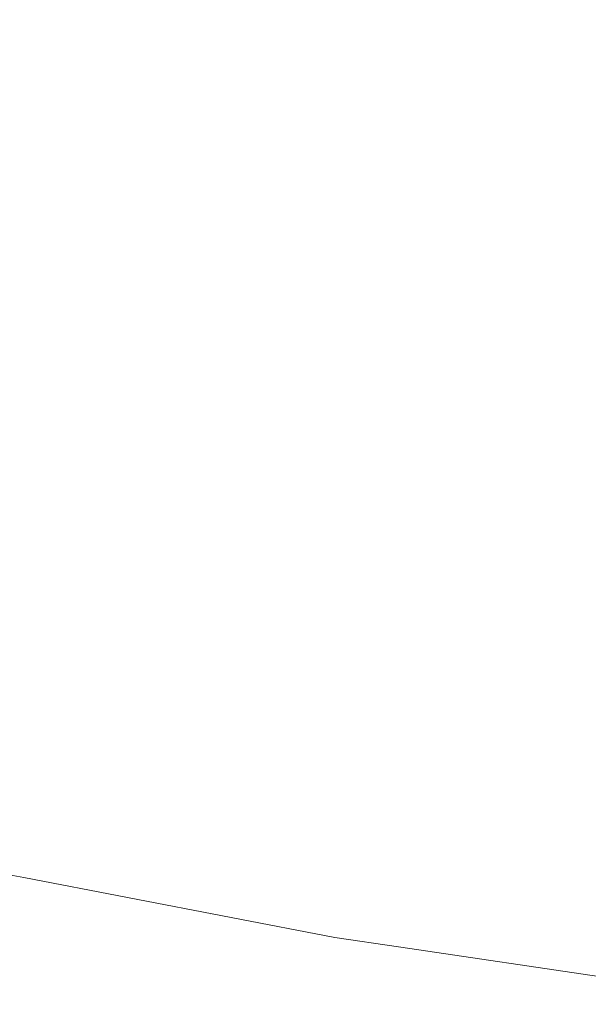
# Model space of a CAD drawing. Header units: centimetres. Extents: x -62 to 63, y 4 to 6.
# Tile 37 of 256: x -61.9497 to -61.93, y 4.2051 to 4.2392. Entities that reach past the tile are written whole.
import ezdxf

# ---------------------------------------------------------------- set-up
doc = ezdxf.new("R2010")
doc.units = ezdxf.units.CM
doc.header["$LTSCALE"] = 2.54
doc.layers.add('Lucido design-1', color=7, linetype='Continuous')

# ---------------------------------------------------------------- blocks, each defined once
blk = doc.blocks.new('Gruppo-4-1')
at = {"color": 7, "linetype": 'Continuous', "lineweight": 9}
for points, invisible_edges in [([(-61.943386, 4.240154, -2276.25243), (-61.939276, 4.239051, -2276.25243), (-61.936966, 4.24066, -2276.250543), (-61.940967, 4.241734, -2276.250543)], 15), ([(-61.940967, 4.241734, -2276.993797), (-61.936966, 4.24066, -2276.993797), (-61.939276, 4.239051, -2276.99191), (-61.943386, 4.240154, -2276.99191)], 15), ([(-61.943386, 4.240154, -2276.25243), (-61.947385, 4.241296, -2276.25243), (-61.949867, 4.239772, -2276.254388), (-61.945765, 4.2386, -2276.254388)], 15), ([(-61.945765, 4.2386, -2276.989952), (-61.949867, 4.239772, -2276.989952), (-61.947385, 4.241296, -2276.99191), (-61.943386, 4.240154, -2276.99191)], 15), ([(-61.932859, 4.239628, -2276.250543), (-61.928652, 4.238639, -2276.250543), (-61.926535, 4.240328, -2276.248727), (-61.930627, 4.241289, -2276.248727)], 15), ([(-61.930627, 4.241289, -2276.995613), (-61.926535, 4.240328, -2276.995613), (-61.928652, 4.238639, -2276.993797), (-61.932859, 4.239628, -2276.993797)], 15), ([(-61.932859, 4.239628, -2276.250543), (-61.936966, 4.24066, -2276.250543), (-61.939276, 4.239051, -2276.25243), (-61.935059, 4.237991, -2276.25243)], 15), ([(-61.935059, 4.237991, -2276.99191), (-61.939276, 4.239051, -2276.99191), (-61.936966, 4.24066, -2276.993797), (-61.932859, 4.239628, -2276.993797)], 15), ([(-61.945765, 4.2386, -2276.254388), (-61.941549, 4.237468, -2276.254388), (-61.939276, 4.239051, -2276.25243), (-61.943386, 4.240154, -2276.25243)], 15), ([(-61.943386, 4.240154, -2276.99191), (-61.939276, 4.239051, -2276.99191), (-61.941549, 4.237468, -2276.989952), (-61.945765, 4.2386, -2276.989952)], 15), ([(-61.945765, 4.2386, -2276.254388), (-61.949867, 4.239772, -2276.254388), (-61.952303, 4.238276, -2276.256417), (-61.948099, 4.237074, -2276.256417)], 15), ([(-61.948099, 4.237074, -2276.987923), (-61.952303, 4.238276, -2276.987923), (-61.949867, 4.239772, -2276.989952), (-61.945765, 4.2386, -2276.989952)], 15), ([(-61.935059, 4.237991, -2276.25243), (-61.930738, 4.236975, -2276.25243), (-61.928652, 4.238639, -2276.250543), (-61.932859, 4.239628, -2276.250543)], 15), ([(-61.932859, 4.239628, -2276.993797), (-61.928652, 4.238639, -2276.993797), (-61.930738, 4.236975, -2276.99191), (-61.935059, 4.237991, -2276.99191)], 15), ([(-61.935059, 4.237991, -2276.25243), (-61.939276, 4.239051, -2276.25243), (-61.941549, 4.237468, -2276.254388), (-61.937223, 4.236381, -2276.254388)], 15), ([(-61.937223, 4.236381, -2276.989952), (-61.941549, 4.237468, -2276.989952), (-61.939276, 4.239051, -2276.99191), (-61.935059, 4.237991, -2276.99191)], 15), ([(-61.948099, 4.237074, -2276.256417), (-61.943779, 4.235915, -2276.256417), (-61.941549, 4.237468, -2276.254388), (-61.945765, 4.2386, -2276.254388)], 15), ([(-61.945765, 4.2386, -2276.989952), (-61.941549, 4.237468, -2276.989952), (-61.943779, 4.235915, -2276.987923), (-61.948099, 4.237074, -2276.987923)], 15), ([(-61.928652, 4.238639, -2276.250543), (-61.930738, 4.236975, -2276.25243), (-61.926316, 4.236008, -2276.25243)], 11), ([(-61.926316, 4.236008, -2276.99191), (-61.930738, 4.236975, -2276.99191), (-61.928652, 4.238639, -2276.993797)], 11), ([(-61.948099, 4.237074, -2276.256417), (-61.952303, 4.238276, -2276.256417), (-61.954688, 4.236811, -2276.258516), (-61.950385, 4.235581, -2276.258516)], 15), ([(-61.950385, 4.235581, -2276.985824), (-61.954688, 4.236811, -2276.985824), (-61.952303, 4.238276, -2276.987923), (-61.948099, 4.237074, -2276.987923)], 15), ([(-61.937223, 4.236381, -2276.254388), (-61.932789, 4.235339, -2276.254388), (-61.930738, 4.236975, -2276.25243), (-61.935059, 4.237991, -2276.25243)], 15), ([(-61.935059, 4.237991, -2276.99191), (-61.930738, 4.236975, -2276.99191), (-61.932789, 4.235339, -2276.989952), (-61.937223, 4.236381, -2276.989952)], 15), ([(-61.937223, 4.236381, -2276.254388), (-61.941549, 4.237468, -2276.254388), (-61.943779, 4.235915, -2276.256417), (-61.939346, 4.234801, -2276.256417)], 15), ([(-61.939346, 4.234801, -2276.987923), (-61.943779, 4.235915, -2276.987923), (-61.941549, 4.237468, -2276.989952), (-61.937223, 4.236381, -2276.989952)], 15), ([(-61.950385, 4.235581, -2276.258516), (-61.945962, 4.234395, -2276.258516), (-61.943779, 4.235915, -2276.256417), (-61.948099, 4.237074, -2276.256417)], 15), ([(-61.948099, 4.237074, -2276.987923), (-61.943779, 4.235915, -2276.987923), (-61.945962, 4.234395, -2276.985824), (-61.950385, 4.235581, -2276.985824)], 15), ([(-61.926316, 4.236008, -2276.25243), (-61.930738, 4.236975, -2276.25243), (-61.932789, 4.235339, -2276.254388), (-61.928253, 4.234346, -2276.254388)], 15), ([(-61.928253, 4.234346, -2276.989952), (-61.932789, 4.235339, -2276.989952), (-61.930738, 4.236975, -2276.99191), (-61.926316, 4.236008, -2276.99191)], 15), ([(-61.939346, 4.234801, -2276.256417), (-61.934803, 4.233733, -2276.256417), (-61.932789, 4.235339, -2276.254388), (-61.937223, 4.236381, -2276.254388)], 15), ([(-61.937223, 4.236381, -2276.989952), (-61.932789, 4.235339, -2276.989952), (-61.934803, 4.233733, -2276.987923), (-61.939346, 4.234801, -2276.987923)], 15), ([(-61.939346, 4.234801, -2276.256417), (-61.943779, 4.235915, -2276.256417), (-61.945962, 4.234395, -2276.258516), (-61.941424, 4.233254, -2276.258516)], 15), ([(-61.941424, 4.233254, -2276.985824), (-61.945962, 4.234395, -2276.985824), (-61.943779, 4.235915, -2276.987923), (-61.939346, 4.234801, -2276.987923)], 15), ([(-61.952617, 4.234123, -2276.260685), (-61.948095, 4.232909, -2276.260685), (-61.945962, 4.234395, -2276.258516), (-61.950385, 4.235581, -2276.258516)], 15), ([(-61.950385, 4.235581, -2276.985824), (-61.945962, 4.234395, -2276.985824), (-61.948095, 4.232909, -2276.983655), (-61.952617, 4.234123, -2276.983655)], 15), ([(-61.928253, 4.234346, -2276.254388), (-61.932789, 4.235339, -2276.254388), (-61.934803, 4.233733, -2276.256417), (-61.930154, 4.232716, -2276.256417)], 15), ([(-61.930154, 4.232716, -2276.987923), (-61.934803, 4.233733, -2276.987923), (-61.932789, 4.235339, -2276.989952), (-61.928253, 4.234346, -2276.989952)], 15), ([(-61.941424, 4.233254, -2276.258516), (-61.936774, 4.232161, -2276.258516), (-61.934803, 4.233733, -2276.256417), (-61.939346, 4.234801, -2276.256417)], 15), ([(-61.939346, 4.234801, -2276.987923), (-61.934803, 4.233733, -2276.987923), (-61.936774, 4.232161, -2276.985824), (-61.941424, 4.233254, -2276.985824)], 15), ([(-61.954792, 4.232702, -2276.262924), (-61.950172, 4.231463, -2276.262924), (-61.948095, 4.232909, -2276.260685), (-61.952617, 4.234123, -2276.260685)], 15), ([(-61.952617, 4.234123, -2276.983655), (-61.948095, 4.232909, -2276.983655), (-61.950172, 4.231463, -2276.981416), (-61.954792, 4.232702, -2276.981416)], 15), ([(-61.941424, 4.233254, -2276.258516), (-61.945962, 4.234395, -2276.258516), (-61.948095, 4.232909, -2276.260685), (-61.943455, 4.231743, -2276.260685)], 15), ([(-61.943455, 4.231743, -2276.983655), (-61.948095, 4.232909, -2276.983655), (-61.945962, 4.234395, -2276.985824), (-61.941424, 4.233254, -2276.985824)], 15), ([(-61.930154, 4.232716, -2276.256417), (-61.925404, 4.231751, -2276.256417), (-61.923617, 4.233404, -2276.254388), (-61.928253, 4.234346, -2276.254388)], 15), ([(-61.928253, 4.234346, -2276.989952), (-61.923617, 4.233404, -2276.989952), (-61.925404, 4.231751, -2276.987923), (-61.930154, 4.232716, -2276.987923)], 15), ([(-61.930154, 4.232716, -2276.256417), (-61.934803, 4.233733, -2276.256417), (-61.936774, 4.232161, -2276.258516), (-61.932015, 4.23112, -2276.258516)], 15), ([(-61.932015, 4.23112, -2276.985824), (-61.936774, 4.232161, -2276.985824), (-61.934803, 4.233733, -2276.987923), (-61.930154, 4.232716, -2276.987923)], 15), ([(-61.943455, 4.231743, -2276.260685), (-61.938699, 4.230626, -2276.260685), (-61.936774, 4.232161, -2276.258516), (-61.941424, 4.233254, -2276.258516)], 15), ([(-61.941424, 4.233254, -2276.985824), (-61.936774, 4.232161, -2276.985824), (-61.938699, 4.230626, -2276.983655), (-61.943455, 4.231743, -2276.983655)], 15), ([(-61.943455, 4.231743, -2276.260685), (-61.948095, 4.232909, -2276.260685), (-61.950172, 4.231463, -2276.262924), (-61.945432, 4.230271, -2276.262924)], 15), ([(-61.945432, 4.230271, -2276.981416), (-61.950172, 4.231463, -2276.981416), (-61.948095, 4.232909, -2276.983655), (-61.943455, 4.231743, -2276.983655)], 15), ([(-61.932015, 4.23112, -2276.258516), (-61.927153, 4.230132, -2276.258516), (-61.925404, 4.231751, -2276.256417), (-61.930154, 4.232716, -2276.256417)], 15), ([(-61.930154, 4.232716, -2276.987923), (-61.925404, 4.231751, -2276.987923), (-61.927153, 4.230132, -2276.985824), (-61.932015, 4.23112, -2276.985824)], 15), ([(-61.932015, 4.23112, -2276.258516), (-61.936774, 4.232161, -2276.258516), (-61.938699, 4.230626, -2276.260685), (-61.933833, 4.229561, -2276.260685)], 15), ([(-61.933833, 4.229561, -2276.983655), (-61.938699, 4.230626, -2276.983655), (-61.936774, 4.232161, -2276.985824), (-61.932015, 4.23112, -2276.985824)], 15), ([(-61.945432, 4.230271, -2276.262924), (-61.940575, 4.22913, -2276.262924), (-61.938699, 4.230626, -2276.260685), (-61.943455, 4.231743, -2276.260685)], 15), ([(-61.943455, 4.231743, -2276.983655), (-61.938699, 4.230626, -2276.983655), (-61.940575, 4.22913, -2276.981416), (-61.945432, 4.230271, -2276.981416)], 15), ([(-61.945432, 4.230271, -2276.262924), (-61.950172, 4.231463, -2276.262924), (-61.95219, 4.230058, -2276.26523), (-61.947353, 4.228841, -2276.26523)], 15), ([(-61.947353, 4.228841, -2276.979109), (-61.95219, 4.230058, -2276.979109), (-61.950172, 4.231463, -2276.981416), (-61.945432, 4.230271, -2276.981416)], 15), ([(-61.933833, 4.229561, -2276.260685), (-61.928861, 4.22855, -2276.260685), (-61.927153, 4.230132, -2276.258516), (-61.932015, 4.23112, -2276.258516)], 15), ([(-61.932015, 4.23112, -2276.985824), (-61.927153, 4.230132, -2276.985824), (-61.928861, 4.22855, -2276.983655), (-61.933833, 4.229561, -2276.983655)], 15), ([(-61.933833, 4.229561, -2276.260685), (-61.938699, 4.230626, -2276.260685), (-61.940575, 4.22913, -2276.262924), (-61.935604, 4.228042, -2276.262924)], 15), ([(-61.935604, 4.228042, -2276.981416), (-61.940575, 4.22913, -2276.981416), (-61.938699, 4.230626, -2276.983655), (-61.933833, 4.229561, -2276.983655)], 15), ([(-61.947353, 4.228841, -2276.26523), (-61.95219, 4.230058, -2276.26523), (-61.954144, 4.228697, -2276.267604), (-61.949213, 4.227457, -2276.267604)], 15), ([(-61.949213, 4.227457, -2276.976736), (-61.954144, 4.228697, -2276.976736), (-61.95219, 4.230058, -2276.979109), (-61.947353, 4.228841, -2276.979109)], 15), ([(-61.947353, 4.228841, -2276.26523), (-61.942396, 4.227677, -2276.26523), (-61.940575, 4.22913, -2276.262924), (-61.945432, 4.230271, -2276.262924)], 15), ([(-61.945432, 4.230271, -2276.981416), (-61.940575, 4.22913, -2276.981416), (-61.942396, 4.227677, -2276.979109), (-61.947353, 4.228841, -2276.979109)], 15), ([(-61.935604, 4.228042, -2276.262924), (-61.930525, 4.22701, -2276.262924), (-61.928861, 4.22855, -2276.260685), (-61.933833, 4.229561, -2276.260685)], 15), ([(-61.933833, 4.229561, -2276.983655), (-61.928861, 4.22855, -2276.983655), (-61.930525, 4.22701, -2276.981416), (-61.935604, 4.228042, -2276.981416)], 15), ([(-61.935604, 4.228042, -2276.262924), (-61.940575, 4.22913, -2276.262924), (-61.942396, 4.227677, -2276.26523), (-61.937324, 4.226567, -2276.26523)], 15), ([(-61.937324, 4.226567, -2276.979109), (-61.942396, 4.227677, -2276.979109), (-61.940575, 4.22913, -2276.981416), (-61.935604, 4.228042, -2276.981416)], 15), ([(-61.949213, 4.227457, -2276.267604), (-61.954144, 4.228697, -2276.267604), (-61.956029, 4.227384, -2276.270043), (-61.951008, 4.226121, -2276.270043)], 15), ([(-61.951008, 4.226121, -2276.974297), (-61.956029, 4.227384, -2276.974297), (-61.954144, 4.228697, -2276.976736), (-61.949213, 4.227457, -2276.976736)], 15), ([(-61.949213, 4.227457, -2276.267604), (-61.94416, 4.22627, -2276.267604), (-61.942396, 4.227677, -2276.26523), (-61.947353, 4.228841, -2276.26523)], 15), ([(-61.947353, 4.228841, -2276.979109), (-61.942396, 4.227677, -2276.979109), (-61.94416, 4.22627, -2276.976736), (-61.949213, 4.227457, -2276.976736)], 15), ([(-61.923787, 4.227597, -2276.260685), (-61.928861, 4.22855, -2276.260685), (-61.930525, 4.22701, -2276.262924), (-61.925341, 4.226037, -2276.262924)], 15), ([(-61.925341, 4.226037, -2276.981416), (-61.930525, 4.22701, -2276.981416), (-61.928861, 4.22855, -2276.983655), (-61.923787, 4.227597, -2276.983655)], 15), ([(-61.937324, 4.226567, -2276.26523), (-61.932141, 4.225514, -2276.26523), (-61.930525, 4.22701, -2276.262924), (-61.935604, 4.228042, -2276.262924)], 15), ([(-61.935604, 4.228042, -2276.981416), (-61.930525, 4.22701, -2276.981416), (-61.932141, 4.225514, -2276.979109), (-61.937324, 4.226567, -2276.979109)], 15), ([(-61.937324, 4.226567, -2276.26523), (-61.942396, 4.227677, -2276.26523), (-61.94416, 4.22627, -2276.267604), (-61.938989, 4.225138, -2276.267604)], 15), ([(-61.938989, 4.225138, -2276.976736), (-61.94416, 4.22627, -2276.976736), (-61.942396, 4.227677, -2276.979109), (-61.937324, 4.226567, -2276.979109)], 15), ([(-61.951008, 4.226121, -2276.270043), (-61.945862, 4.224913, -2276.270043), (-61.94416, 4.22627, -2276.267604), (-61.949213, 4.227457, -2276.267604)], 15), ([(-61.949213, 4.227457, -2276.976736), (-61.94416, 4.22627, -2276.976736), (-61.945862, 4.224913, -2276.974297), (-61.951008, 4.226121, -2276.974297)], 15), ([(-61.925341, 4.226037, -2276.262924), (-61.930525, 4.22701, -2276.262924), (-61.932141, 4.225514, -2276.26523), (-61.926852, 4.22452, -2276.26523)], 15), ([(-61.926852, 4.22452, -2276.979109), (-61.932141, 4.225514, -2276.979109), (-61.930525, 4.22701, -2276.981416), (-61.925341, 4.226037, -2276.981416)], 15), ([(-61.938989, 4.225138, -2276.267604), (-61.94416, 4.22627, -2276.267604), (-61.945862, 4.224913, -2276.270043), (-61.940597, 4.22376, -2276.270043)], 15), ([(-61.940597, 4.22376, -2276.974297), (-61.945862, 4.224913, -2276.974297), (-61.94416, 4.22627, -2276.976736), (-61.938989, 4.225138, -2276.976736)], 15), ([(-61.938989, 4.225138, -2276.267604), (-61.933706, 4.224065, -2276.267604), (-61.932141, 4.225514, -2276.26523), (-61.937324, 4.226567, -2276.26523)], 15), ([(-61.937324, 4.226567, -2276.979109), (-61.932141, 4.225514, -2276.979109), (-61.933706, 4.224065, -2276.976736), (-61.938989, 4.225138, -2276.976736)], 15), ([(-61.952734, 4.224837, -2276.272546), (-61.947499, 4.223607, -2276.272546), (-61.945862, 4.224913, -2276.270043), (-61.951008, 4.226121, -2276.270043)], 15), ([(-61.951008, 4.226121, -2276.974297), (-61.945862, 4.224913, -2276.974297), (-61.947499, 4.223607, -2276.971794), (-61.952734, 4.224837, -2276.971794)], 15), ([(-61.926852, 4.22452, -2276.26523), (-61.932141, 4.225514, -2276.26523), (-61.933706, 4.224065, -2276.267604), (-61.928314, 4.223052, -2276.267604)], 15), ([(-61.928314, 4.223052, -2276.976736), (-61.933706, 4.224065, -2276.976736), (-61.932141, 4.225514, -2276.979109), (-61.926852, 4.22452, -2276.979109)], 15), ([(-61.940597, 4.22376, -2276.270043), (-61.945862, 4.224913, -2276.270043), (-61.947499, 4.223607, -2276.272546), (-61.942142, 4.222435, -2276.272546)], 15), ([(-61.942142, 4.222435, -2276.971794), (-61.947499, 4.223607, -2276.971794), (-61.945862, 4.224913, -2276.974297), (-61.940597, 4.22376, -2276.974297)], 15), ([(-61.940597, 4.22376, -2276.270043), (-61.935216, 4.222667, -2276.270043), (-61.933706, 4.224065, -2276.267604), (-61.938989, 4.225138, -2276.267604)], 15), ([(-61.938989, 4.225138, -2276.976736), (-61.933706, 4.224065, -2276.976736), (-61.935216, 4.222667, -2276.974297), (-61.940597, 4.22376, -2276.974297)], 15), ([(-61.954386, 4.223607, -2276.275111), (-61.949066, 4.222357, -2276.275111), (-61.947499, 4.223607, -2276.272546), (-61.952734, 4.224837, -2276.272546)], 15), ([(-61.952734, 4.224837, -2276.971794), (-61.947499, 4.223607, -2276.971794), (-61.949066, 4.222357, -2276.969229), (-61.954386, 4.223607, -2276.969229)], 15), ([(-61.928314, 4.223052, -2276.267604), (-61.933706, 4.224065, -2276.267604), (-61.935216, 4.222667, -2276.270043), (-61.929725, 4.221636, -2276.270043)], 15), ([(-61.929725, 4.221636, -2276.974297), (-61.935216, 4.222667, -2276.974297), (-61.933706, 4.224065, -2276.976736), (-61.928314, 4.223052, -2276.976736)], 15), ([(-61.955962, 4.222435, -2276.277736), (-61.95056, 4.221166, -2276.277736), (-61.949066, 4.222357, -2276.275111), (-61.954386, 4.223607, -2276.275111)], 15), ([(-61.954386, 4.223607, -2276.969229), (-61.949066, 4.222357, -2276.969229), (-61.95056, 4.221166, -2276.966604), (-61.955962, 4.222435, -2276.966604)], 15), ([(-61.942142, 4.222435, -2276.272546), (-61.947499, 4.223607, -2276.272546), (-61.949066, 4.222357, -2276.275111), (-61.943622, 4.221166, -2276.275111)], 15), ([(-61.943622, 4.221166, -2276.969229), (-61.949066, 4.222357, -2276.969229), (-61.947499, 4.223607, -2276.971794), (-61.942142, 4.222435, -2276.971794)], 15), ([(-61.942142, 4.222435, -2276.272546), (-61.936668, 4.221323, -2276.272546), (-61.935216, 4.222667, -2276.270043), (-61.940597, 4.22376, -2276.270043)], 15), ([(-61.940597, 4.22376, -2276.974297), (-61.935216, 4.222667, -2276.974297), (-61.936668, 4.221323, -2276.971794), (-61.942142, 4.222435, -2276.971794)], 15), ([(-61.929725, 4.221636, -2276.270043), (-61.935216, 4.222667, -2276.270043), (-61.936668, 4.221323, -2276.272546), (-61.931082, 4.220274, -2276.272546)], 15), ([(-61.931082, 4.220274, -2276.971794), (-61.936668, 4.221323, -2276.971794), (-61.935216, 4.222667, -2276.974297), (-61.929725, 4.221636, -2276.974297)], 15), ([(-61.943622, 4.221166, -2276.275111), (-61.949066, 4.222357, -2276.275111), (-61.95056, 4.221166, -2276.277736), (-61.945032, 4.219956, -2276.277736)], 15), ([(-61.945032, 4.219956, -2276.966604), (-61.95056, 4.221166, -2276.966604), (-61.949066, 4.222357, -2276.969229), (-61.943622, 4.221166, -2276.969229)], 15), ([(-61.943622, 4.221166, -2276.275111), (-61.938058, 4.220035, -2276.275111), (-61.936668, 4.221323, -2276.272546), (-61.942142, 4.222435, -2276.272546)], 15), ([(-61.942142, 4.222435, -2276.971794), (-61.936668, 4.221323, -2276.971794), (-61.938058, 4.220035, -2276.969229), (-61.943622, 4.221166, -2276.969229)], 15), ([(-61.931082, 4.220274, -2276.272546), (-61.92539, 4.21929, -2276.272546), (-61.92413, 4.220669, -2276.270043), (-61.929725, 4.221636, -2276.270043)], 15), ([(-61.929725, 4.221636, -2276.974297), (-61.92413, 4.220669, -2276.974297), (-61.92539, 4.21929, -2276.971794), (-61.931082, 4.220274, -2276.971794)], 15), ([(-61.945032, 4.219956, -2276.277736), (-61.95056, 4.221166, -2276.277736), (-61.951977, 4.220035, -2276.280418), (-61.94637, 4.218808, -2276.280418)], 15), ([(-61.94637, 4.218808, -2276.963922), (-61.951977, 4.220035, -2276.963922), (-61.95056, 4.221166, -2276.966604), (-61.945032, 4.219956, -2276.966604)], 15), ([(-61.945032, 4.219956, -2276.277736), (-61.939384, 4.218808, -2276.277736), (-61.938058, 4.220035, -2276.275111), (-61.943622, 4.221166, -2276.275111)], 15), ([(-61.943622, 4.221166, -2276.969229), (-61.938058, 4.220035, -2276.969229), (-61.939384, 4.218808, -2276.966604), (-61.945032, 4.219956, -2276.966604)], 15), ([(-61.931082, 4.220274, -2276.272546), (-61.936668, 4.221323, -2276.272546), (-61.938058, 4.220035, -2276.275111), (-61.932381, 4.218969, -2276.275111)], 15), ([(-61.932381, 4.218969, -2276.969229), (-61.938058, 4.220035, -2276.969229), (-61.936668, 4.221323, -2276.971794), (-61.931082, 4.220274, -2276.971794)], 15), ([(-61.932381, 4.218969, -2276.275111), (-61.926596, 4.21797, -2276.275111), (-61.92539, 4.21929, -2276.272546), (-61.931082, 4.220274, -2276.272546)], 15), ([(-61.931082, 4.220274, -2276.971794), (-61.92539, 4.21929, -2276.971794), (-61.926596, 4.21797, -2276.969229), (-61.932381, 4.218969, -2276.969229)], 15), ([(-61.94637, 4.218808, -2276.280418), (-61.951977, 4.220035, -2276.280418), (-61.953314, 4.218969, -2276.283155), (-61.947633, 4.217726, -2276.283155)], 15), ([(-61.947633, 4.217726, -2276.961185), (-61.953314, 4.218969, -2276.961185), (-61.951977, 4.220035, -2276.963922), (-61.94637, 4.218808, -2276.963922)], 15), ([(-61.94637, 4.218808, -2276.280418), (-61.940641, 4.217644, -2276.280418), (-61.939384, 4.218808, -2276.277736), (-61.945032, 4.219956, -2276.277736)], 15), ([(-61.945032, 4.219956, -2276.966604), (-61.939384, 4.218808, -2276.966604), (-61.940641, 4.217644, -2276.963922), (-61.94637, 4.218808, -2276.963922)], 15), ([(-61.932381, 4.218969, -2276.275111), (-61.938058, 4.220035, -2276.275111), (-61.939384, 4.218808, -2276.277736), (-61.93362, 4.217726, -2276.277736)], 15), ([(-61.93362, 4.217726, -2276.966604), (-61.939384, 4.218808, -2276.966604), (-61.938058, 4.220035, -2276.969229), (-61.932381, 4.218969, -2276.969229)], 15), ([(-61.947633, 4.217726, -2276.283155), (-61.953314, 4.218969, -2276.283155), (-61.954567, 4.21797, -2276.285944), (-61.948816, 4.216711, -2276.285944)], 15), ([(-61.948816, 4.216711, -2276.958396), (-61.954567, 4.21797, -2276.958396), (-61.953314, 4.218969, -2276.961185), (-61.947633, 4.217726, -2276.961185)], 15), ([(-61.947633, 4.217726, -2276.283155), (-61.941827, 4.216546, -2276.283155), (-61.940641, 4.217644, -2276.280418), (-61.94637, 4.218808, -2276.280418)], 15), ([(-61.94637, 4.218808, -2276.963922), (-61.940641, 4.217644, -2276.963922), (-61.941827, 4.216546, -2276.961185), (-61.947633, 4.217726, -2276.961185)], 15), ([(-61.93362, 4.217726, -2276.277736), (-61.939384, 4.218808, -2276.277736), (-61.940641, 4.217644, -2276.280418), (-61.934795, 4.216546, -2276.280418)], 15), ([(-61.934795, 4.216546, -2276.963922), (-61.940641, 4.217644, -2276.963922), (-61.939384, 4.218808, -2276.966604), (-61.93362, 4.217726, -2276.966604)], 15), ([(-61.93362, 4.217726, -2276.277736), (-61.927747, 4.216711, -2276.277736), (-61.926596, 4.21797, -2276.275111), (-61.932381, 4.218969, -2276.275111)], 15), ([(-61.932381, 4.218969, -2276.969229), (-61.926596, 4.21797, -2276.969229), (-61.927747, 4.216711, -2276.966604), (-61.93362, 4.217726, -2276.966604)], 15), ([(-61.948816, 4.216711, -2276.285944), (-61.954567, 4.21797, -2276.285944), (-61.955732, 4.21704, -2276.288781), (-61.949916, 4.215767, -2276.288781)], 15), ([(-61.949916, 4.215767, -2276.955559), (-61.955732, 4.21704, -2276.955559), (-61.954567, 4.21797, -2276.958396), (-61.948816, 4.216711, -2276.958396)], 15), ([(-61.948816, 4.216711, -2276.285944), (-61.942939, 4.215517, -2276.285944), (-61.941827, 4.216546, -2276.283155), (-61.947633, 4.217726, -2276.283155)], 15), ([(-61.947633, 4.217726, -2276.961185), (-61.941827, 4.216546, -2276.961185), (-61.942939, 4.215517, -2276.958396), (-61.948816, 4.216711, -2276.958396)], 15), ([(-61.934795, 4.216546, -2276.280418), (-61.940641, 4.217644, -2276.280418), (-61.941827, 4.216546, -2276.283155), (-61.935903, 4.215434, -2276.283155)], 15), ([(-61.935903, 4.215434, -2276.961185), (-61.941827, 4.216546, -2276.961185), (-61.940641, 4.217644, -2276.963922), (-61.934795, 4.216546, -2276.963922)], 15), ([(-61.934795, 4.216546, -2276.280418), (-61.928837, 4.215517, -2276.280418), (-61.927747, 4.216711, -2276.277736), (-61.93362, 4.217726, -2276.277736)], 15), ([(-61.93362, 4.217726, -2276.966604), (-61.927747, 4.216711, -2276.966604), (-61.928837, 4.215517, -2276.963922), (-61.934795, 4.216546, -2276.963922)], 15), ([(-61.949916, 4.215767, -2276.288781), (-61.943973, 4.21456, -2276.288781), (-61.942939, 4.215517, -2276.285944), (-61.948816, 4.216711, -2276.285944)], 15), ([(-61.948816, 4.216711, -2276.958396), (-61.942939, 4.215517, -2276.958396), (-61.943973, 4.21456, -2276.955559), (-61.949916, 4.215767, -2276.955559)], 15), ([(-61.935903, 4.215434, -2276.283155), (-61.941827, 4.216546, -2276.283155), (-61.942939, 4.215517, -2276.285944), (-61.936942, 4.214391, -2276.285944)], 15), ([(-61.936942, 4.214391, -2276.958396), (-61.942939, 4.215517, -2276.958396), (-61.941827, 4.216546, -2276.961185), (-61.935903, 4.215434, -2276.961185)], 15), ([(-61.935903, 4.215434, -2276.283155), (-61.929867, 4.214391, -2276.283155), (-61.928837, 4.215517, -2276.280418), (-61.934795, 4.216546, -2276.280418)], 15), ([(-61.934795, 4.216546, -2276.963922), (-61.928837, 4.215517, -2276.963922), (-61.929867, 4.214391, -2276.961185), (-61.935903, 4.215434, -2276.961185)], 15), ([(-61.950932, 4.214896, -2276.291665), (-61.944927, 4.213676, -2276.291665), (-61.943973, 4.21456, -2276.288781), (-61.949916, 4.215767, -2276.288781)], 15), ([(-61.949916, 4.215767, -2276.955559), (-61.943973, 4.21456, -2276.955559), (-61.944927, 4.213676, -2276.952675), (-61.950932, 4.214896, -2276.952675)], 15), ([(-61.936942, 4.214391, -2276.285944), (-61.942939, 4.215517, -2276.285944), (-61.943973, 4.21456, -2276.288781), (-61.937908, 4.213421, -2276.288781)], 15), ([(-61.937908, 4.213421, -2276.955559), (-61.943973, 4.21456, -2276.955559), (-61.942939, 4.215517, -2276.958396), (-61.936942, 4.214391, -2276.958396)], 15), ([(-61.936942, 4.214391, -2276.285944), (-61.930831, 4.213336, -2276.285944), (-61.929867, 4.214391, -2276.283155), (-61.935903, 4.215434, -2276.283155)], 15), ([(-61.935903, 4.215434, -2276.961185), (-61.929867, 4.214391, -2276.961185), (-61.930831, 4.213336, -2276.958396), (-61.936942, 4.214391, -2276.958396)], 15), ([(-61.951859, 4.214101, -2276.29459), (-61.945799, 4.212869, -2276.29459), (-61.944927, 4.213676, -2276.291665), (-61.950932, 4.214896, -2276.291665)], 15), ([(-61.950932, 4.214896, -2276.952675), (-61.944927, 4.213676, -2276.952675), (-61.945799, 4.212869, -2276.94975), (-61.951859, 4.214101, -2276.94975)], 15), ([(-61.937908, 4.213421, -2276.288781), (-61.943973, 4.21456, -2276.288781), (-61.944927, 4.213676, -2276.291665), (-61.9388, 4.212526, -2276.291665)], 15), ([(-61.9388, 4.212526, -2276.952675), (-61.944927, 4.213676, -2276.952675), (-61.943973, 4.21456, -2276.955559), (-61.937908, 4.213421, -2276.955559)], 15), ([(-61.937908, 4.213421, -2276.288781), (-61.931728, 4.212353, -2276.288781), (-61.930831, 4.213336, -2276.285944), (-61.936942, 4.214391, -2276.285944)], 15), ([(-61.936942, 4.214391, -2276.958396), (-61.930831, 4.213336, -2276.958396), (-61.931728, 4.212353, -2276.955559), (-61.937908, 4.213421, -2276.955559)], 15), ([(-61.923724, 4.213421, -2276.283155), (-61.929867, 4.214391, -2276.283155), (-61.930831, 4.213336, -2276.285944), (-61.924613, 4.212353, -2276.285944)], 15), ([(-61.924613, 4.212353, -2276.958396), (-61.930831, 4.213336, -2276.958396), (-61.929867, 4.214391, -2276.961185), (-61.923724, 4.213421, -2276.961185)], 15), ([(-61.952697, 4.213383, -2276.297555), (-61.946586, 4.212141, -2276.297555), (-61.945799, 4.212869, -2276.29459), (-61.951859, 4.214101, -2276.29459)], 15), ([(-61.951859, 4.214101, -2276.94975), (-61.945799, 4.212869, -2276.94975), (-61.946586, 4.212141, -2276.946785), (-61.952697, 4.213383, -2276.946785)], 15), ([(-61.9388, 4.212526, -2276.291665), (-61.944927, 4.213676, -2276.291665), (-61.945799, 4.212869, -2276.29459), (-61.939615, 4.211708, -2276.29459)], 15), ([(-61.939615, 4.211708, -2276.94975), (-61.945799, 4.212869, -2276.94975), (-61.944927, 4.213676, -2276.952675), (-61.9388, 4.212526, -2276.952675)], 15), ([(-61.953441, 4.212744, -2276.300554), (-61.947285, 4.211494, -2276.300554), (-61.946586, 4.212141, -2276.297555), (-61.952697, 4.213383, -2276.297555)], 15), ([(-61.952697, 4.213383, -2276.946785), (-61.946586, 4.212141, -2276.946785), (-61.947285, 4.211494, -2276.943786), (-61.953441, 4.212744, -2276.943786)], 15), ([(-61.9388, 4.212526, -2276.291665), (-61.932556, 4.211447, -2276.291665), (-61.931728, 4.212353, -2276.288781), (-61.937908, 4.213421, -2276.288781)], 15), ([(-61.937908, 4.213421, -2276.955559), (-61.931728, 4.212353, -2276.955559), (-61.932556, 4.211447, -2276.952675), (-61.9388, 4.212526, -2276.952675)], 15), ([(-61.924613, 4.212353, -2276.285944), (-61.930831, 4.213336, -2276.285944), (-61.931728, 4.212353, -2276.288781), (-61.92544, 4.21136, -2276.288781)], 15), ([(-61.92544, 4.21136, -2276.955559), (-61.931728, 4.212353, -2276.955559), (-61.930831, 4.213336, -2276.958396), (-61.924613, 4.212353, -2276.958396)], 15), ([(-61.954091, 4.212187, -2276.303583), (-61.947895, 4.210929, -2276.303583), (-61.947285, 4.211494, -2276.300554), (-61.953441, 4.212744, -2276.300554)], 15), ([(-61.953441, 4.212744, -2276.943786), (-61.947285, 4.211494, -2276.943786), (-61.947895, 4.210929, -2276.940757), (-61.954091, 4.212187, -2276.940757)], 15), ([(-61.939615, 4.211708, -2276.29459), (-61.945799, 4.212869, -2276.29459), (-61.946586, 4.212141, -2276.297555), (-61.94035, 4.21097, -2276.297555)], 15), ([(-61.94035, 4.21097, -2276.946785), (-61.946586, 4.212141, -2276.946785), (-61.945799, 4.212869, -2276.94975), (-61.939615, 4.211708, -2276.94975)], 15), ([(-61.939615, 4.211708, -2276.29459), (-61.933313, 4.210619, -2276.29459), (-61.932556, 4.211447, -2276.291665), (-61.9388, 4.212526, -2276.291665)], 15), ([(-61.9388, 4.212526, -2276.952675), (-61.932556, 4.211447, -2276.952675), (-61.933313, 4.210619, -2276.94975), (-61.939615, 4.211708, -2276.94975)], 15), ([(-61.92544, 4.21136, -2276.288781), (-61.931728, 4.212353, -2276.288781), (-61.932556, 4.211447, -2276.291665), (-61.926203, 4.210444, -2276.291665)], 15), ([(-61.926203, 4.210444, -2276.952675), (-61.932556, 4.211447, -2276.952675), (-61.931728, 4.212353, -2276.955559), (-61.92544, 4.21136, -2276.955559)], 15), ([(-61.954643, 4.211713, -2276.30664), (-61.948415, 4.210448, -2276.30664), (-61.947895, 4.210929, -2276.303583), (-61.954091, 4.212187, -2276.303583)], 15), ([(-61.954091, 4.212187, -2276.940757), (-61.947895, 4.210929, -2276.940757), (-61.948415, 4.210448, -2276.9377), (-61.954643, 4.211713, -2276.9377)], 15), ([(-61.94035, 4.21097, -2276.297555), (-61.946586, 4.212141, -2276.297555), (-61.947285, 4.211494, -2276.300554), (-61.941003, 4.210314, -2276.300554)], 15), ([(-61.941003, 4.210314, -2276.943786), (-61.947285, 4.211494, -2276.943786), (-61.946586, 4.212141, -2276.946785), (-61.94035, 4.21097, -2276.946785)], 15), ([(-61.955098, 4.211323, -2276.309719), (-61.948842, 4.210052, -2276.309719), (-61.948415, 4.210448, -2276.30664), (-61.954643, 4.211713, -2276.30664)], 15), ([(-61.954643, 4.211713, -2276.9377), (-61.948415, 4.210448, -2276.9377), (-61.948842, 4.210052, -2276.934621), (-61.955098, 4.211323, -2276.934621)], 15), ([(-61.94035, 4.21097, -2276.297555), (-61.933995, 4.209872, -2276.297555), (-61.933313, 4.210619, -2276.29459), (-61.939615, 4.211708, -2276.29459)], 15), ([(-61.939615, 4.211708, -2276.94975), (-61.933313, 4.210619, -2276.94975), (-61.933995, 4.209872, -2276.946785), (-61.94035, 4.21097, -2276.946785)], 15), ([(-61.955453, 4.211019, -2276.312816), (-61.949175, 4.209744, -2276.312816), (-61.948842, 4.210052, -2276.309719), (-61.955098, 4.211323, -2276.309719)], 15), ([(-61.955098, 4.211323, -2276.934621), (-61.948842, 4.210052, -2276.934621), (-61.949175, 4.209744, -2276.931524), (-61.955453, 4.211019, -2276.931524)], 15), ([(-61.941003, 4.210314, -2276.300554), (-61.947285, 4.211494, -2276.300554), (-61.947895, 4.210929, -2276.303583), (-61.941574, 4.209741, -2276.303583)], 15), ([(-61.941574, 4.209741, -2276.940757), (-61.947895, 4.210929, -2276.940757), (-61.947285, 4.211494, -2276.943786), (-61.941003, 4.210314, -2276.943786)], 15), ([(-61.926203, 4.210444, -2276.291665), (-61.932556, 4.211447, -2276.291665), (-61.933313, 4.210619, -2276.29459), (-61.9269, 4.209606, -2276.29459)], 15), ([(-61.9269, 4.209606, -2276.94975), (-61.933313, 4.210619, -2276.94975), (-61.932556, 4.211447, -2276.952675), (-61.926203, 4.210444, -2276.952675)], 15), ([(-61.95586, 4.21067, -2276.319046), (-61.957501, 4.210965, -2276.32217), (-61.949587, 4.209444, -2276.32217)], 9), ([(-61.949587, 4.209444, -2276.32217), (-61.957501, 4.210965, -2276.32217), (-61.957501, 4.210965, -2276.92217), (-61.949587, 4.209444, -2276.92217)], 10), ([(-61.949587, 4.209444, -2276.92217), (-61.957501, 4.210965, -2276.92217), (-61.95586, 4.21067, -2276.925294)], 10), ([(-61.955707, 4.210801, -2276.315926), (-61.949414, 4.209523, -2276.315926), (-61.949175, 4.209744, -2276.312816), (-61.955453, 4.211019, -2276.312816)], 15), ([(-61.955453, 4.211019, -2276.931524), (-61.949175, 4.209744, -2276.931524), (-61.949414, 4.209523, -2276.928414), (-61.955707, 4.210801, -2276.928414)], 15), ([(-61.941574, 4.209741, -2276.303583), (-61.947895, 4.210929, -2276.303583), (-61.948415, 4.210448, -2276.30664), (-61.942059, 4.209254, -2276.30664)], 15), ([(-61.942059, 4.209254, -2276.9377), (-61.948415, 4.210448, -2276.9377), (-61.947895, 4.210929, -2276.940757), (-61.941574, 4.209741, -2276.940757)], 15), ([(-61.941003, 4.210314, -2276.300554), (-61.934602, 4.209208, -2276.300554), (-61.933995, 4.209872, -2276.297555), (-61.94035, 4.21097, -2276.297555)], 15), ([(-61.94035, 4.21097, -2276.946785), (-61.933995, 4.209872, -2276.946785), (-61.934602, 4.209208, -2276.943786), (-61.941003, 4.210314, -2276.943786)], 15), ([(-61.95586, 4.21067, -2276.319046), (-61.949558, 4.20939, -2276.319046), (-61.949414, 4.209523, -2276.315926), (-61.955707, 4.210801, -2276.315926)], 15), ([(-61.955707, 4.210801, -2276.928414), (-61.949414, 4.209523, -2276.928414), (-61.949558, 4.20939, -2276.925294), (-61.95586, 4.21067, -2276.925294)], 15), ([(-61.949587, 4.209444, -2276.32217), (-61.949558, 4.20939, -2276.319046), (-61.95586, 4.21067, -2276.319046)], 11), ([(-61.95586, 4.21067, -2276.925294), (-61.949558, 4.20939, -2276.925294), (-61.949587, 4.209444, -2276.92217)], 11), ([(-61.9269, 4.209606, -2276.29459), (-61.933313, 4.210619, -2276.29459), (-61.933995, 4.209872, -2276.297555), (-61.927529, 4.208851, -2276.297555)], 15), ([(-61.927529, 4.208851, -2276.946785), (-61.933995, 4.209872, -2276.946785), (-61.933313, 4.210619, -2276.94975), (-61.9269, 4.209606, -2276.94975)], 15), ([(-61.942059, 4.209254, -2276.30664), (-61.948415, 4.210448, -2276.30664), (-61.948842, 4.210052, -2276.309719), (-61.942458, 4.208854, -2276.309719)], 15), ([(-61.942458, 4.208854, -2276.934621), (-61.948842, 4.210052, -2276.934621), (-61.948415, 4.210448, -2276.9377), (-61.942059, 4.209254, -2276.9377)], 15), ([(-61.941574, 4.209741, -2276.303583), (-61.935132, 4.208629, -2276.303583), (-61.934602, 4.209208, -2276.300554), (-61.941003, 4.210314, -2276.300554)], 15), ([(-61.941003, 4.210314, -2276.943786), (-61.934602, 4.209208, -2276.943786), (-61.935132, 4.208629, -2276.940757), (-61.941574, 4.209741, -2276.940757)], 15), ([(-61.942458, 4.208854, -2276.309719), (-61.948842, 4.210052, -2276.309719), (-61.949175, 4.209744, -2276.312816), (-61.94277, 4.208541, -2276.312816)], 15), ([(-61.94277, 4.208541, -2276.931524), (-61.949175, 4.209744, -2276.931524), (-61.948842, 4.210052, -2276.934621), (-61.942458, 4.208854, -2276.934621)], 15), ([(-61.94277, 4.208541, -2276.312816), (-61.949175, 4.209744, -2276.312816), (-61.949414, 4.209523, -2276.315926), (-61.942993, 4.208317, -2276.315926)], 15), ([(-61.942993, 4.208317, -2276.928414), (-61.949414, 4.209523, -2276.928414), (-61.949175, 4.209744, -2276.931524), (-61.94277, 4.208541, -2276.931524)], 15), ([(-61.942059, 4.209254, -2276.30664), (-61.935582, 4.208135, -2276.30664), (-61.935132, 4.208629, -2276.303583), (-61.941574, 4.209741, -2276.303583)], 15), ([(-61.941574, 4.209741, -2276.940757), (-61.935132, 4.208629, -2276.940757), (-61.935582, 4.208135, -2276.9377), (-61.942059, 4.209254, -2276.9377)], 15), ([(-61.927529, 4.208851, -2276.297555), (-61.933995, 4.209872, -2276.297555), (-61.934602, 4.209208, -2276.300554), (-61.928089, 4.208179, -2276.300554)], 15), ([(-61.928089, 4.208179, -2276.943786), (-61.934602, 4.209208, -2276.943786), (-61.933995, 4.209872, -2276.946785), (-61.927529, 4.208851, -2276.946785)], 15), ([(-61.949587, 4.209444, -2276.32217), (-61.938816, 4.207374, -2276.32217), (-61.943127, 4.208182, -2276.319046)], 10), ([(-61.943127, 4.208182, -2276.319046), (-61.949558, 4.20939, -2276.319046), (-61.949587, 4.209444, -2276.32217)], 11), ([(-61.949587, 4.209444, -2276.92217), (-61.938816, 4.207374, -2276.92217), (-61.938816, 4.207374, -2276.32217), (-61.949587, 4.209444, -2276.32217)], 10), ([(-61.949587, 4.209444, -2276.92217), (-61.949558, 4.20939, -2276.925294), (-61.943127, 4.208182, -2276.925294)], 11), ([(-61.943127, 4.208182, -2276.925294), (-61.938816, 4.207374, -2276.92217), (-61.949587, 4.209444, -2276.92217)], 9), ([(-61.942993, 4.208317, -2276.315926), (-61.949414, 4.209523, -2276.315926), (-61.949558, 4.20939, -2276.319046), (-61.943127, 4.208182, -2276.319046)], 15), ([(-61.943127, 4.208182, -2276.925294), (-61.949558, 4.20939, -2276.925294), (-61.949414, 4.209523, -2276.928414), (-61.942993, 4.208317, -2276.928414)], 15), ([(-61.942458, 4.208854, -2276.309719), (-61.935953, 4.20773, -2276.309719), (-61.935582, 4.208135, -2276.30664), (-61.942059, 4.209254, -2276.30664)], 15), ([(-61.942059, 4.209254, -2276.9377), (-61.935582, 4.208135, -2276.9377), (-61.935953, 4.20773, -2276.934621), (-61.942458, 4.208854, -2276.934621)], 15), ([(-61.928089, 4.208179, -2276.300554), (-61.934602, 4.209208, -2276.300554), (-61.935132, 4.208629, -2276.303583), (-61.928577, 4.207593, -2276.303583)], 15), ([(-61.928577, 4.207593, -2276.940757), (-61.935132, 4.208629, -2276.940757), (-61.934602, 4.209208, -2276.943786), (-61.928089, 4.208179, -2276.943786)], 15), ([(-61.942993, 4.208317, -2276.315926), (-61.936449, 4.207186, -2276.315926), (-61.936242, 4.207413, -2276.312816), (-61.94277, 4.208541, -2276.312816)], 15), ([(-61.94277, 4.208541, -2276.931524), (-61.936242, 4.207413, -2276.931524), (-61.936449, 4.207186, -2276.928414), (-61.942993, 4.208317, -2276.928414)], 15), ([(-61.94277, 4.208541, -2276.312816), (-61.936242, 4.207413, -2276.312816), (-61.935953, 4.20773, -2276.309719), (-61.942458, 4.208854, -2276.309719)], 15), ([(-61.942458, 4.208854, -2276.934621), (-61.935953, 4.20773, -2276.934621), (-61.936242, 4.207413, -2276.931524), (-61.94277, 4.208541, -2276.931524)], 15), ([(-61.928577, 4.207593, -2276.303583), (-61.935132, 4.208629, -2276.303583), (-61.935582, 4.208135, -2276.30664), (-61.928992, 4.207094, -2276.30664)], 15), ([(-61.928992, 4.207094, -2276.9377), (-61.935582, 4.208135, -2276.9377), (-61.935132, 4.208629, -2276.940757), (-61.928577, 4.207593, -2276.940757)], 15), ([(-61.943127, 4.208182, -2276.319046), (-61.936574, 4.20705, -2276.319046), (-61.936449, 4.207186, -2276.315926), (-61.942993, 4.208317, -2276.315926)], 15), ([(-61.942993, 4.208317, -2276.928414), (-61.936449, 4.207186, -2276.928414), (-61.936574, 4.20705, -2276.925294), (-61.943127, 4.208182, -2276.925294)], 15), ([(-61.936574, 4.20705, -2276.319046), (-61.943127, 4.208182, -2276.319046), (-61.938816, 4.207374, -2276.32217)], 11), ([(-61.938816, 4.207374, -2276.92217), (-61.943127, 4.208182, -2276.925294), (-61.936574, 4.20705, -2276.925294)], 11), ([(-61.928992, 4.207094, -2276.30664), (-61.935582, 4.208135, -2276.30664), (-61.935953, 4.20773, -2276.309719), (-61.929334, 4.206684, -2276.309719)], 15), ([(-61.929334, 4.206684, -2276.934621), (-61.935953, 4.20773, -2276.934621), (-61.935582, 4.208135, -2276.9377), (-61.928992, 4.207094, -2276.9377)], 15), ([(-61.929334, 4.206684, -2276.309719), (-61.935953, 4.20773, -2276.309719), (-61.936242, 4.207413, -2276.312816), (-61.9296, 4.206364, -2276.312816)], 15), ([(-61.9296, 4.206364, -2276.931524), (-61.936242, 4.207413, -2276.931524), (-61.935953, 4.20773, -2276.934621), (-61.929334, 4.206684, -2276.934621)], 15), ([(-61.938816, 4.207374, -2276.32217), (-61.936609, 4.207047, -2276.32217), (-61.936574, 4.20705, -2276.319046)], 10), ([(-61.936609, 4.207047, -2276.32217), (-61.938816, 4.207374, -2276.32217), (-61.938816, 4.207374, -2276.92217), (-61.936609, 4.207047, -2276.92217)], 10), ([(-61.936574, 4.20705, -2276.925294), (-61.936609, 4.207047, -2276.92217), (-61.938816, 4.207374, -2276.92217)], 9), ([(-61.929791, 4.206135, -2276.315926), (-61.936449, 4.207186, -2276.315926), (-61.936574, 4.20705, -2276.319046), (-61.929906, 4.205997, -2276.319046)], 15), ([(-61.929906, 4.205997, -2276.925294), (-61.936574, 4.20705, -2276.925294), (-61.936449, 4.207186, -2276.928414), (-61.929791, 4.206135, -2276.928414)], 15), ([(-61.9296, 4.206364, -2276.312816), (-61.936242, 4.207413, -2276.312816), (-61.936449, 4.207186, -2276.315926), (-61.929791, 4.206135, -2276.315926)], 15), ([(-61.929791, 4.206135, -2276.928414), (-61.936449, 4.207186, -2276.928414), (-61.936242, 4.207413, -2276.931524), (-61.9296, 4.206364, -2276.931524)], 15), ([(-61.929906, 4.205997, -2276.319046), (-61.936574, 4.20705, -2276.319046), (-61.936609, 4.207047, -2276.32217)], 11), ([(-61.936609, 4.207047, -2276.92217), (-61.936574, 4.20705, -2276.925294), (-61.929906, 4.205997, -2276.925294)], 11), ([(-61.929906, 4.205997, -2276.319046), (-61.936609, 4.207047, -2276.32217), (-61.923155, 4.205055, -2276.32217)], 9), ([(-61.936609, 4.207047, -2276.92217), (-61.923155, 4.205055, -2276.92217), (-61.923155, 4.205055, -2276.32217), (-61.936609, 4.207047, -2276.32217)], 10), ([(-61.923155, 4.205055, -2276.92217), (-61.936609, 4.207047, -2276.92217), (-61.929906, 4.205997, -2276.925294)], 10)]:
    blk.add_3dface(points, dxfattribs=dict(at, invisible_edges=invisible_edges))
blk = doc.blocks.new('Gruppo-5-1')
at = {"color": 7}
blk.add_blockref('Gruppo-4-1', (0, 0), dxfattribs=at)

msp = doc.modelspace()

# ---------------------------------------------------------------- block references
at = {"layer": 'Lucido design-1', "color": 7}
msp.add_blockref('Gruppo-5-1', (0, 0), dxfattribs=at)

doc.saveas('drawing.dxf')
